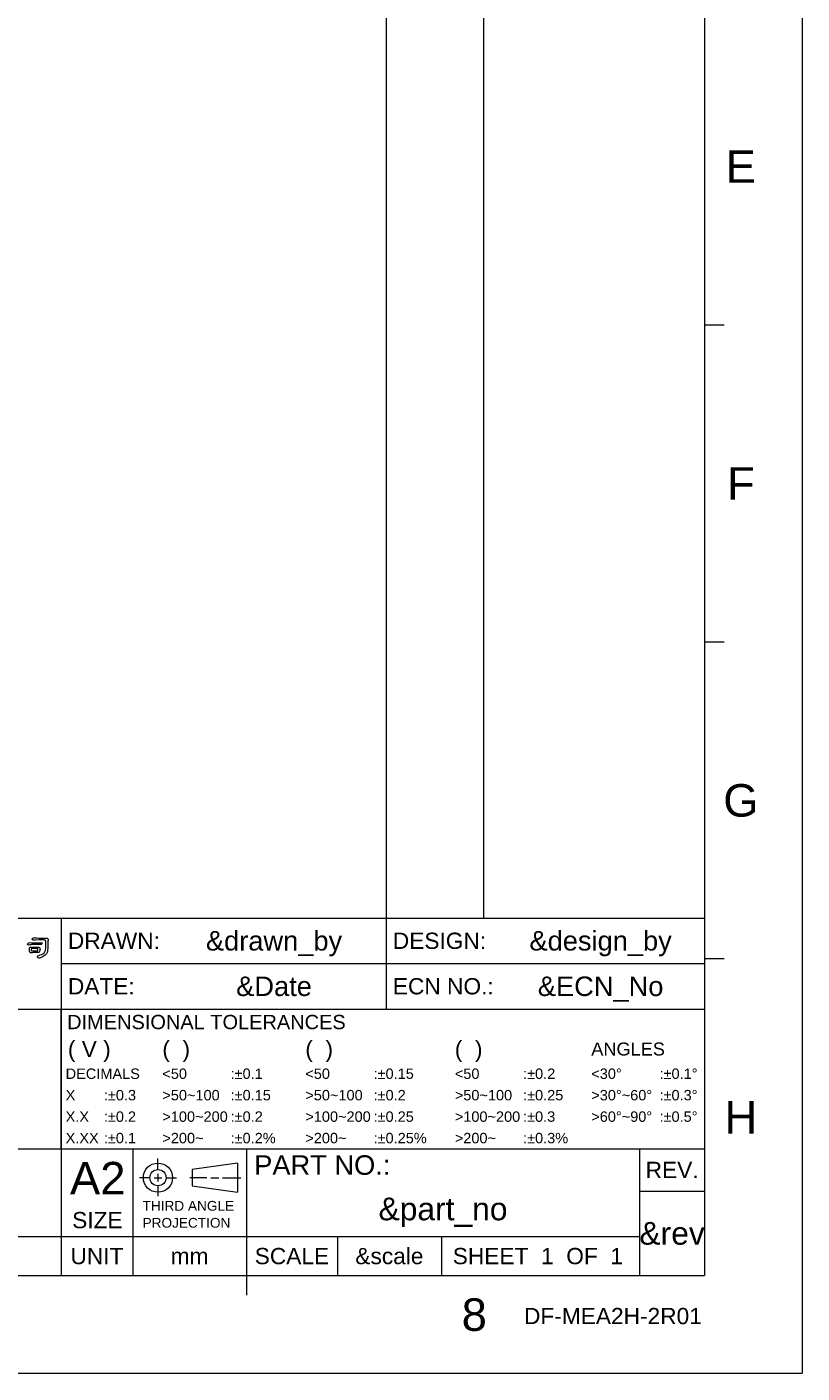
# Model space of a CAD drawing. Extents: x 879 to 1770, y -20 to 610.
# Tile 23 of 24: x 1591 to 1770, y -20 to 290. Entities that reach past the tile are written whole.
import ezdxf
from ezdxf.enums import TextEntityAlignment as Align

# ---------------------------------------------------------------- set-up
doc = ezdxf.new("R2010")
doc.units = 0
doc.header["$LTSCALE"] = 2
doc.header["$MEASUREMENT"] = 0
doc.layers.get('0').update_dxf_attribs({"linetype": 'CONTINUOUS'})
doc.styles.add('TEXTSTYLE_1', font='arial.ttf')

msp = doc.modelspace()

# ---------------------------------------------------------------- linework, layer by layer
at = {"linetype": 'Continuous', "lineweight": 5}
for p, q in [((1769.658, 609.697), (1769.658, -20.303)), ((1673.658, 587.197), (1673.658, 84.697)), ((1696.158, 587.197), (1696.158, 84.697)), ((1747.158, 587.197), (1747.158, 2.197)), ((1747.158, 221.572), (1751.658, 221.572)), ((1747.158, 148.447), (1751.658, 148.447)), ((1462.158, 84.697), (1747.158, 84.697)), ((1598.658, 84.697), (1598.658, 63.697)), ((1673.658, 84.697), (1673.658, 63.697)), ((1747.158, 75.322), (1751.658, 75.322)), ((1598.658, 74.197), (1747.158, 74.197)), ((1462.158, 63.697), (1747.158, 63.697)), ((1598.658, 63.697), (1598.658, 31.447)), ((1598.658, 31.447), (1598.658, 63.697)), ((1462.158, 31.447), (1747.158, 31.447)), ((1598.658, 31.447), (1598.658, 11.197)), ((1615.158, 31.447), (1615.158, 2.197)), ((1641.408, 31.447), (1641.408, 2.197)), ((1732.158, 31.447), (1732.158, 2.197)), ((1620.988, 26.604), (1620.988, 29.243)), ((1639.369, 28.159), (1628.869, 26.659)), ((1639.369, 28.159), (1639.369, 21.409)), ((1620.994, 25.684), (1620.994, 23.884)), ((1628.869, 26.659), (1628.869, 22.909)), ((1619.194, 24.784), (1616.719, 24.784)), ((1620.094, 24.784), (1621.894, 24.784)), ((1620.994, 22.984), (1620.994, 20.509)), ((1622.794, 24.784), (1625.269, 24.784)), ((1632.307, 24.784), (1628.318, 24.784)), ((1628.869, 22.909), (1639.369, 21.409)), ((1633.207, 24.784), (1635.007, 24.784)), ((1635.907, 24.784), (1640.094, 24.784)), ((1732.158, 21.697), (1747.158, 21.697)), ((1462.158, 11.197), (1732.158, 11.197)), ((1598.658, 11.197), (1598.658, 2.197)), ((1662.408, 11.197), (1662.408, 2.197)), ((1686.408, 11.197), (1686.408, 2.197)), ((901.158, 2.197), (1747.158, 2.197)), ((1641.408, 2.197), (1641.408, -2.303)), ((878.658, -20.303), (1769.658, -20.303))]:
    msp.add_line(p, q, dxfattribs=at)
for radius in [3.375, 1.875]:
    msp.add_circle((1620.994, 24.784), radius, dxfattribs=at)
for points, knots in [([(1591.777, 78.999), (1591.618, 79.017), (1591.45, 79.01), (1591.271, 78.981), (1591.271, 78.981), (1591.116, 78.938), (1591.006, 78.862), (1590.937, 78.756), (1590.937, 78.756), (1590.881, 78.653), (1590.883, 78.559), (1590.944, 78.474), (1590.944, 78.474), (1591.008, 78.405), (1591.174, 78.405), (1591.443, 78.474), (1591.443, 78.474), (1591.666, 78.542), (1592.006, 78.587), (1592.463, 78.609), (1592.463, 78.609), (1592.963, 78.626), (1593.362, 78.617), (1593.661, 78.583), (1593.661, 78.583), (1593.832, 78.553), (1593.963, 78.566), (1594.052, 78.622), (1594.052, 78.622), (1594.198, 78.716), (1594.279, 78.803), (1594.295, 78.884), (1594.295, 78.884), (1594.313, 78.952), (1594.225, 78.989), (1594.033, 78.994), (1594.033, 78.994), (1592.571, 78.994), (1591.82, 78.995), (1591.777, 78.999)], [0, 0, 0, 0, 0.1, 0.1, 0.1, 0.1, 0.2, 0.2, 0.2, 0.2, 0.3, 0.3, 0.3, 0.3, 0.4, 0.4, 0.4, 0.4, 0.5, 0.5, 0.5, 0.5, 0.6, 0.6, 0.6, 0.6, 0.7, 0.7, 0.7, 0.7, 0.8, 0.8, 0.8, 0.8, 0.9, 0.9, 0.9, 0.9, 1, 1, 1, 1]), ([(1593.123, 76.717), (1593.319, 76.688), (1593.473, 76.717), (1593.584, 76.807), (1593.584, 76.807), (1593.678, 76.885), (1593.723, 77.038), (1593.719, 77.269), (1593.719, 77.269), (1593.732, 77.363), (1593.748, 77.448), (1593.77, 77.526), (1593.77, 77.526), (1593.788, 77.692), (1593.746, 77.816), (1593.649, 77.898), (1593.649, 77.898), (1593.52, 77.999), (1592.853, 78.026), (1591.648, 77.974), (1591.648, 77.974), (1591.533, 77.974), (1591.45, 77.95), (1591.399, 77.903), (1591.399, 77.903), (1591.309, 77.827), (1591.291, 77.549), (1591.347, 77.071), (1591.347, 77.071), (1591.343, 77.071), (1591.343, 77.066), (1591.347, 77.058), (1591.347, 77.058), (1591.347, 76.874), (1591.401, 76.746), (1591.508, 76.672), (1591.508, 76.672), (1591.576, 76.63), (1591.715, 76.63), (1591.924, 76.672), (1591.924, 76.672), (1592.069, 76.712), (1592.279, 76.73), (1592.553, 76.73), (1592.553, 76.73), (1592.864, 76.735), (1593.055, 76.73), (1593.123, 76.717)], [0, 0, 0, 0, 0.0833333, 0.0833333, 0.0833333, 0.0833333, 0.1666667, 0.1666667, 0.1666667, 0.1666667, 0.25, 0.25, 0.25, 0.25, 0.3333333, 0.3333333, 0.3333333, 0.3333333, 0.4166667, 0.4166667, 0.4166667, 0.4166667, 0.5, 0.5, 0.5, 0.5, 0.5833333, 0.5833333, 0.5833333, 0.5833333, 0.6666667, 0.6666667, 0.6666667, 0.6666667, 0.75, 0.75, 0.75, 0.75, 0.8333333, 0.8333333, 0.8333333, 0.8333333, 0.9166667, 0.9166667, 0.9166667, 0.9166667, 1, 1, 1, 1]), ([(1592.405, 77.66), (1592.909, 77.673), (1593.189, 77.66), (1593.244, 77.622), (1593.244, 77.622), (1593.261, 77.604), (1593.272, 77.54), (1593.277, 77.429), (1593.277, 77.429), (1593.281, 77.284), (1593.27, 77.196), (1593.244, 77.167), (1593.244, 77.167), (1593.214, 77.141), (1593.149, 77.128), (1593.046, 77.128), (1593.046, 77.128), (1592.867, 77.132), (1592.514, 77.122), (1591.988, 77.096), (1591.988, 77.096), (1591.894, 77.091), (1591.832, 77.1), (1591.802, 77.122), (1591.802, 77.122), (1591.785, 77.126), (1591.771, 77.183), (1591.757, 77.295), (1591.757, 77.295), (1591.732, 77.474), (1591.728, 77.573), (1591.744, 77.589), (1591.744, 77.589), (1591.787, 77.627), (1592.008, 77.651), (1592.405, 77.66)], [0, 0, 0, 0, 0.1111111, 0.1111111, 0.1111111, 0.1111111, 0.2222222, 0.2222222, 0.2222222, 0.2222222, 0.3333333, 0.3333333, 0.3333333, 0.3333333, 0.4444444, 0.4444444, 0.4444444, 0.4444444, 0.5555556, 0.5555556, 0.5555556, 0.5555556, 0.6666667, 0.6666667, 0.6666667, 0.6666667, 0.7777778, 0.7777778, 0.7777778, 0.7777778, 0.8888889, 0.8888889, 0.8888889, 0.8888889, 1, 1, 1, 1]), ([(1592.694, 79.57), (1594.069, 79.689), (1594.819, 79.696), (1594.943, 79.589), (1594.943, 79.589), (1595.075, 79.47), (1595.14, 79.301), (1595.135, 79.083), (1595.135, 79.083), (1595.122, 78.579), (1595.108, 78.093), (1595.09, 77.627), (1595.09, 77.627), (1595.077, 77.154), (1594.924, 76.802), (1594.629, 76.571), (1594.629, 76.571), (1594.36, 76.374), (1593.971, 76.201), (1593.463, 76.051), (1593.463, 76.051), (1593.295, 76.013), (1593.206, 75.938), (1593.194, 75.827), (1593.194, 75.827), (1593.181, 75.708), (1593.23, 75.609), (1593.34, 75.532), (1593.34, 75.532), (1593.499, 75.412), (1593.719, 75.428), (1594.001, 75.576), (1594.001, 75.576), (1594.761, 75.914), (1595.243, 76.311), (1595.443, 76.769), (1595.443, 76.769), (1595.512, 76.936), (1595.543, 77.246), (1595.539, 77.699), (1595.539, 77.699), (1595.535, 78.728), (1595.563, 79.346), (1595.622, 79.55), (1595.622, 79.55), (1595.648, 79.653), (1595.651, 79.739), (1595.629, 79.808), (1595.629, 79.808), (1595.603, 79.875), (1595.568, 79.929), (1595.526, 79.967), (1595.526, 79.967), (1595.436, 80.044), (1595.122, 80.072), (1594.584, 80.05), (1594.584, 80.05), (1593.734, 80.034), (1593.12, 80.064), (1592.744, 80.14), (1592.744, 80.14), (1592.497, 80.196), (1592.277, 80.158), (1592.084, 80.025), (1592.084, 80.025), (1591.943, 79.922), (1591.924, 79.808), (1592.027, 79.678), (1592.027, 79.678), (1592.107, 79.572), (1592.331, 79.536), (1592.694, 79.57)], [0, 0, 0, 0, 0.0555556, 0.0555556, 0.0555556, 0.0555556, 0.1111111, 0.1111111, 0.1111111, 0.1111111, 0.1666667, 0.1666667, 0.1666667, 0.1666667, 0.2222222, 0.2222222, 0.2222222, 0.2222222, 0.2777778, 0.2777778, 0.2777778, 0.2777778, 0.3333333, 0.3333333, 0.3333333, 0.3333333, 0.3888889, 0.3888889, 0.3888889, 0.3888889, 0.4444444, 0.4444444, 0.4444444, 0.4444444, 0.5, 0.5, 0.5, 0.5, 0.5555556, 0.5555556, 0.5555556, 0.5555556, 0.6111111, 0.6111111, 0.6111111, 0.6111111, 0.6666667, 0.6666667, 0.6666667, 0.6666667, 0.7222222, 0.7222222, 0.7222222, 0.7222222, 0.7777778, 0.7777778, 0.7777778, 0.7777778, 0.8333333, 0.8333333, 0.8333333, 0.8333333, 0.8888889, 0.8888889, 0.8888889, 0.8888889, 0.9444444, 0.9444444, 0.9444444, 0.9444444, 1, 1, 1, 1])]:
    msp.add_open_spline(points, degree=3, knots=knots, dxfattribs=at)

# ---------------------------------------------------------------- texts
at = {"linetype": 'Continuous', "lineweight": 5, "style": 'TEXTSTYLE_1'}
for s, height, p in [('E', 7.5, (1755.533, 254.338)), ('F', 7.5, (1755.533, 181.213)), ('G', 7.5, (1755.533, 108.088)), ('&drawn_by', 4.5, (1647.783, 77.197)), ('&design_by', 4.5, (1723.158, 77.197)), ('&Date', 4.5, (1647.783, 66.697)), ('&ECN_No', 4.5, (1723.158, 66.697)), ('H', 7.5, (1755.533, 34.963)), ('REV.', 3.75, (1739.658, 24.697)), ('&part_no', 5.25, (1686.783, 14.947)), ('&rev', 5.25, (1739.658, 9.322)), ('UNIT', 3.75, (1606.908, 4.822)), ('mm', 3.75, (1628.283, 4.822)), ('SCALE', 3.75, (1651.908, 4.822)), ('&scale', 3.75, (1674.408, 4.822)), ('SHEET  1  OF  1', 3.75, (1708.677, 4.822)), ('8', 7.5, (1694.002, -10.561))]:
    msp.add_text(s, height=height, dxfattribs=at).set_placement(p, align=Align.CENTER)
for s, height, p in [('DRAWN:', 3.75, (1600.202, 77.572)), ('DESIGN:', 3.75, (1675.202, 77.572)), ('DATE:', 3.75, (1600.202, 67.072)), ('ECN NO.:', 3.75, (1675.202, 67.072)), (' DIMENSIONAL TOLERANCES', 3.3, (1598.752, 59.047)), ('( V )', 3.75, (1600.202, 52.597)), ('(  )', 3.75, (1622.002, 52.597)), ('(  )', 3.75, (1655.002, 52.597)), ('(  )', 3.75, (1689.502, 52.597)), ('ANGLES', 3, (1721.002, 52.972)), ('DECIMALS', 2.4, (1599.68, 47.572)), ('<50', 2.4, (1622.002, 47.572)), (':%%p0.1', 2.4, (1637.752, 47.572)), ('<50', 2.4, (1655.002, 47.572)), (':%%p0.15', 2.4, (1670.752, 47.572)), ('<50', 2.4, (1689.502, 47.572)), (':%%p0.2', 2.4, (1705.252, 47.572)), ('<30%%d', 2.4, (1721.002, 47.572)), (':%%p0.1%%d', 2.4, (1736.752, 47.572)), ('X', 2.4, (1599.68, 42.622)), (':%%p0.3', 2.4, (1608.502, 42.622)), ('>50~100', 2.4, (1622.002, 42.622)), (':%%p0.15', 2.4, (1637.752, 42.622)), ('>50~100', 2.4, (1655.002, 42.622)), (':%%p0.2', 2.4, (1670.752, 42.622)), ('>50~100', 2.4, (1689.502, 42.622)), (':%%p0.25', 2.4, (1705.252, 42.622)), ('>30%%d~60%%d', 2.4, (1721.002, 42.622)), (':%%p0.3%%d', 2.4, (1736.752, 42.622)), ('X.X', 2.4, (1599.68, 37.672)), (':%%p0.2', 2.4, (1608.502, 37.672)), ('>100~200', 2.4, (1622.002, 37.672)), (':%%p0.2', 2.4, (1637.752, 37.672)), ('>100~200', 2.4, (1655.002, 37.672)), (':%%p0.25', 2.4, (1670.752, 37.672)), ('>100~200', 2.4, (1689.502, 37.672)), (':%%p0.3', 2.4, (1705.252, 37.672)), ('>60%%d~90%%d', 2.4, (1721.002, 37.672)), (':%%p0.5%%d', 2.4, (1736.752, 37.672)), ('X.XX', 2.4, (1599.68, 32.722)), (':%%p0.1', 2.4, (1608.502, 32.722)), ('>200~', 2.4, (1622.002, 32.722)), (':%%p0.2%', 2.4, (1637.752, 32.722)), ('>200~', 2.4, (1655.002, 32.722)), (':%%p0.25%', 2.4, (1670.752, 32.722)), ('>200~', 2.4, (1689.502, 32.722)), (':%%p0.3%', 2.4, (1705.252, 32.722)), ('A2', 7.5, (1600.682, 20.919)), ('PART NO.:', 4.5, (1643.208, 25.447)), ('THIRD ANGLE', 2.25, (1617.442, 17.163)), ('SIZE', 3.75, (1601.189, 13.116)), ('PROJECTION', 2.25, (1617.442, 13.241)), ('DF-MEA2H-2R01', 3.75, (1705.48, -9.017))]:
    msp.add_text(s, height=height, dxfattribs=at).set_placement(p)

doc.saveas('drawing.dxf')
